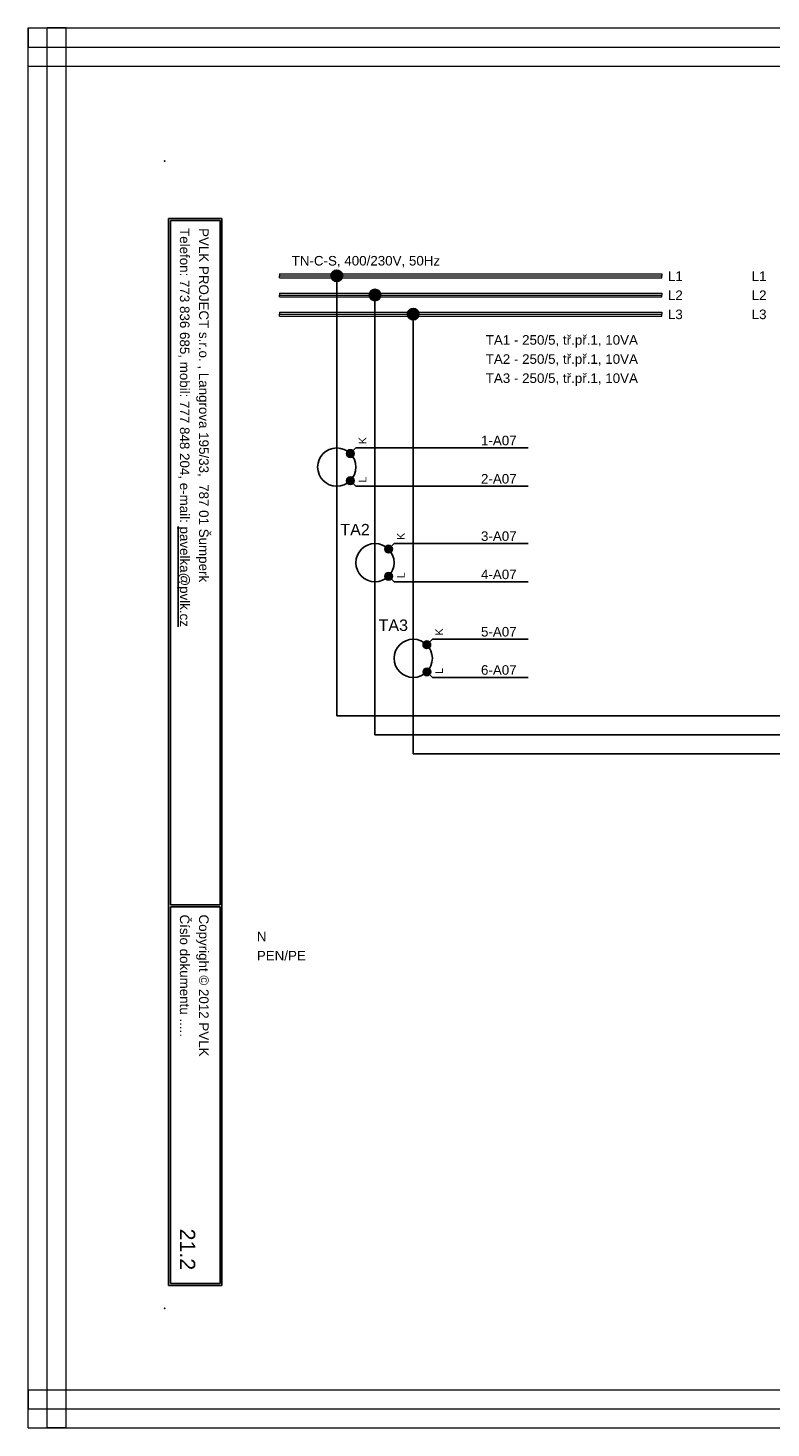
# Model space of a CAD drawing. Extents: x -721 to 7843, y 2912 to 4139.
# Tile 3 of 32: x 114 to 309, y 3359 to 3725. Entities that reach past the tile are written whole.
import ezdxf
from ezdxf.enums import TextEntityAlignment as Align

# ---------------------------------------------------------------- set-up
doc = ezdxf.new("R2010")
doc.units = 0
doc.header["$MEASUREMENT"] = 0
for name, color, linetype in [('1-KRESBA', 7, 'Continuous'), ('__Bílá', 7, 'Continuous'), ('__Oranžová', 30, 'Continuous'), ('__Svmodrá', 4, 'Continuous'), ('__Vínová 220', 220, 'Continuous'), ('__Zelená', 3, 'Continuous')]:
    doc.layers.add(name, color=color, linetype=linetype)
doc.styles.add('Arial', font='arial.ttf')

# ---------------------------------------------------------------- blocks, each defined once
blk = doc.blocks.new('BLK_Razítko_malé_pro_rozváděče')
at = {"layer": '__Bílá'}
for p, q in [((15, -1), (15, -20)), ((15, -1), (294, -1)), ((15.5, -1.5), (15.5, -19.5)), ((15.5, -1.5), (184.5, -1.5)), ((184.5, -1.5), (184.5, -19.5)), ((185, -1.5), (185, -19.5)), ((185, -1.5), (293.5, -1.5)), ((293.5, -19.5), (293.5, -1.5)), ((294, -20), (294, -1)), ((15, -20), (294, -20)), ((15.5, -19.5), (184.5, -19.5)), ((185, -19.5), (293.5, -19.5)), ((15, -405), (15, -419)), ((15, -405), (294, -405)), ((15.5, -405.5), (15.5, -418.5)), ((15.5, -405.5), (194.5, -405.5)), ((194.5, -405.5), (194.5, -418.5)), ((195, -405.5), (195, -418.5)), ((195, -405.5), (293.5, -405.5)), ((293.5, -405.5), (293.5, -418.5)), ((294, -405), (294, -419)), ((15, -419), (294, -419)), ((15.5, -418.5), (194.5, -418.5)), ((195, -418.5), (293.5, -418.5))]:
    blk.add_line(p, q, dxfattribs=at)
for p in [(0, 0), (300, 0), (0, -420), (300, -420)]:
    blk.add_point(p, dxfattribs=at)
at = {"layer": '__Bílá', "style": 'Arial'}
for s, height, p in [('-', 3, (38, -7)), ('Dokument', 2.5, (187, -7)), ('-', 3, (210.5, -7)), ('SO/PS', 2.5, (17.5, -12)), ('-', 3, (38, -12)), ('Vypracoval', 2.5, (187, -12)), ('-', 3, (210.5, -12)), ('Investor', 2.5, (17.5, -17)), ('Datum', 2.5, (187, -17)), ('-', 3, (38, -17)), ('-', 3, (210.5, -17)), ('PVLK PROJECT s.r.o. , Langrova 195/33,  787 01 Šumperk', 2.5, (17.5, -411)), ('Copyright © 2012 PVLK', 2.5, (197, -411)), ('Telefon: 773 836 685, mobil: 777 848 204, e-mail: %%Upavelka@pvlk.cz', 2.5, (17.5, -416)), ('Číslo dokumentu .....', 2.5, (197, -416))]:
    blk.add_text(s, height=height, dxfattribs=at).set_placement(p)
at = {"layer": '__Vínová 220', "char_height": 2.5, "attachment_point": 7, "style": 'Arial'}
for s, insert in [('715 0908', (17.5, -7)), ('Rozšíření výrobního areálu firmy PLASTKON PRODUCT, S.R.O.', (42.5, -7.75)), ('02-RH1 – Hlavní rozváděč objektu', (215, -7.75)), ('SO 02 - Novostavba skladovací haly s administrativní budovou', (42.5, -12.75)), ('Miroslav Pavelka', (215, -12.75)), ('Plastkon product, s.r.o., Hlavní 147, Mikulovice 790 84', (42.5, -17.75)), ('06/2016', (215, -17.75))]:
    blk.add_mtext(s, dxfattribs=dict(at, insert=insert))
at = {"layer": '__Vínová 220', "style": 'Arial'}
blk.add_attdef('ČÍSLO', text='', height=4, dxfattribs=at).set_placement((290, -416), align=Align.RIGHT)
blk = doc.blocks.new('L0001A01')
h = blk.add_hatch(color=256)
edge = h.paths.add_edge_path()
edge.add_arc((0, 0), 1, 0, 360)
blk.add_circle((0, 0), 1)
blk = doc.blocks.new('L0001A02')
at = {"linetype": 'Continuous'}
h = blk.add_hatch(color=256, dxfattribs=at)
edge = h.paths.add_edge_path()
edge.add_arc((0, 0), 1.5, 0, 360)
blk.add_circle((0, 0), 1.5)

msp = doc.modelspace()

# ---------------------------------------------------------------- linework, layer by layer
at = {"layer": '1-KRESBA'}
for p, q in [((195, 3545), (195, 3660)), ((205, 3540), (205, 3655)), ((215, 3535), (215, 3650)), ((198.54, 3613.54), (200, 3615)), ((200, 3615), (245, 3615)), ((198.54, 3606.46), (200, 3605)), ((200, 3605), (245, 3605)), ((208.54, 3588.54), (210, 3590)), ((210, 3590), (245, 3590)), ((208.54, 3581.46), (210, 3580)), ((210, 3580), (245, 3580)), ((218.54, 3563.54), (220, 3565)), ((220, 3565), (245, 3565)), ((218.54, 3556.46), (220, 3555)), ((220, 3555), (245, 3555)), ((320, 3545), (195, 3545)), ((325, 3540), (205, 3540)), ((330, 3535), (215, 3535))]:
    msp.add_line(p, q, dxfattribs=at)
at = {"layer": '1-KRESBA', "color": 250, "linetype": 'Continuous'}
for centre in [(195, 3610), (205, 3585), (215, 3560)]:
    msp.add_circle(centre, 5, dxfattribs=at)
at = {"layer": '__Oranžová', "lineweight": 0}
for p, q in [((180, 3660.5), (180, 3660)), ((180, 3660.5), (280, 3660.5)), ((180, 3659.5), (180, 3660)), ((180, 3660), (280, 3660)), ((180, 3659.5), (280, 3659.5)), ((280, 3660.5), (280, 3660)), ((280, 3659.5), (280, 3660)), ((180, 3655.5), (180, 3655)), ((180, 3655.5), (280, 3655.5)), ((180, 3654.5), (180, 3655)), ((180, 3655), (280, 3655)), ((180, 3654.5), (280, 3654.5)), ((280, 3655.5), (280, 3655)), ((280, 3654.5), (280, 3655)), ((180, 3650.5), (180, 3650)), ((180, 3650.5), (280, 3650.5)), ((180, 3649.5), (180, 3650)), ((180, 3650), (280, 3650)), ((280, 3650.5), (280, 3650)), ((280, 3649.5), (280, 3650)), ((180, 3649.5), (280, 3649.5))]:
    msp.add_line(p, q, dxfattribs=at)
at = {"layer": '__Vínová 220', "lineweight": 0}
for p, q in [((114.29, 3724.82), (114.29, 3719.82)), ((114.29, 3724.82), (610.69, 3724.82)), ((114.29, 3358.74), (114.29, 3724.82)), ((114.29, 3724.82), (119.29, 3724.82)), ((119.29, 3358.74), (119.29, 3724.82)), ((124.29, 3724.82), (119.29, 3724.82)), ((124.29, 3358.74), (124.29, 3724.82)), ((114.29, 3714.82), (114.29, 3719.82)), ((114.29, 3719.82), (610.69, 3719.82)), ((114.29, 3714.82), (610.69, 3714.82)), ((114.29, 3368.74), (114.29, 3363.74)), ((114.29, 3368.74), (610.69, 3368.74)), ((114.29, 3358.74), (114.29, 3363.74)), ((114.29, 3363.74), (610.69, 3363.74)), ((114.29, 3358.74), (610.69, 3358.74)), ((114.29, 3358.74), (119.29, 3358.74)), ((124.29, 3358.74), (119.29, 3358.74))]:
    msp.add_line(p, q, dxfattribs=at)

# ---------------------------------------------------------------- block references
at = {"layer": '1-KRESBA', "rotation": 270}
msp.add_blockref('BLK_Razítko_malé_pro_rozváděče', (570, 3690), dxfattribs=at).add_auto_attribs({'ČÍSLO': '21.2'})
at = {"layer": '1-KRESBA'}
for p in [(195, 3660), (205, 3655), (215, 3650)]:
    msp.add_blockref('L0001A02', p, dxfattribs=at)
at = {"layer": '1-KRESBA', "color": 250, "linetype": 'Continuous'}
for p in [(198.55, 3613.55), (198.56, 3606.44), (208.55, 3588.55), (208.56, 3581.44), (218.55, 3563.55), (218.56, 3556.44)]:
    msp.add_blockref('L0001A01', p, dxfattribs=at)

# ---------------------------------------------------------------- texts
at = {"layer": '1-KRESBA', "color": 250, "linetype": 'Continuous', "style": 'Arial'}
for s, height, p in [('TA1 - 250/5, tř.př.1, 10VA', 2.5, (233.95, 3642)), ('TA2 - 250/5, tř.př.1, 10VA', 2.5, (233.95, 3637)), ('TA3 - 250/5, tř.př.1, 10VA', 2.5, (233.95, 3632)), ('1-A07', 2.5, (232.71, 3615.7)), ('2-A07', 2.5, (232.71, 3605.7)), ('TA2', 3, (195.94, 3592.15)), ('3-A07', 2.5, (232.71, 3590.7)), ('4-A07', 2.5, (232.71, 3580.7)), ('TA3', 3, (205.94, 3567.15)), ('5-A07', 2.5, (232.71, 3565.7)), ('6-A07', 2.5, (232.71, 3555.7))]:
    msp.add_text(s, height=height, dxfattribs=at).set_placement(p)
for s, p in [('K', (202.77, 3615.96)), ('L', (202.77, 3605.96)), ('K', (212.77, 3590.96)), ('L', (212.77, 3580.96)), ('K', (222.77, 3565.96)), ('L', (222.77, 3555.96))]:
    msp.add_text(s, height=2, rotation=90, dxfattribs=at).set_placement(p)
at = {"layer": '__Oranžová', "lineweight": 0, "style": 'Arial'}
for s, p in [('TN-C-S, 400/230V, 50Hz', (183.21, 3662.71)), ('L1', (281.57, 3658.69)), ('L1', (303.47, 3658.69)), ('L2', (281.57, 3653.69)), ('L2', (303.47, 3653.69)), ('L3', (281.57, 3648.69)), ('L3', (303.47, 3648.69))]:
    msp.add_text(s, height=2.5, dxfattribs=at).set_placement(p)
at = {"layer": '__Svmodrá', "linetype": 'Continuous', "style": 'Arial'}
msp.add_text('N', height=2.5, dxfattribs=at).set_placement((174.11, 3486))
at = {"layer": '__Zelená', "linetype": 'Continuous', "style": 'Arial'}
msp.add_text('PEN/PE', height=2.5, dxfattribs=at).set_placement((174.11, 3481))

doc.saveas('drawing.dxf')
